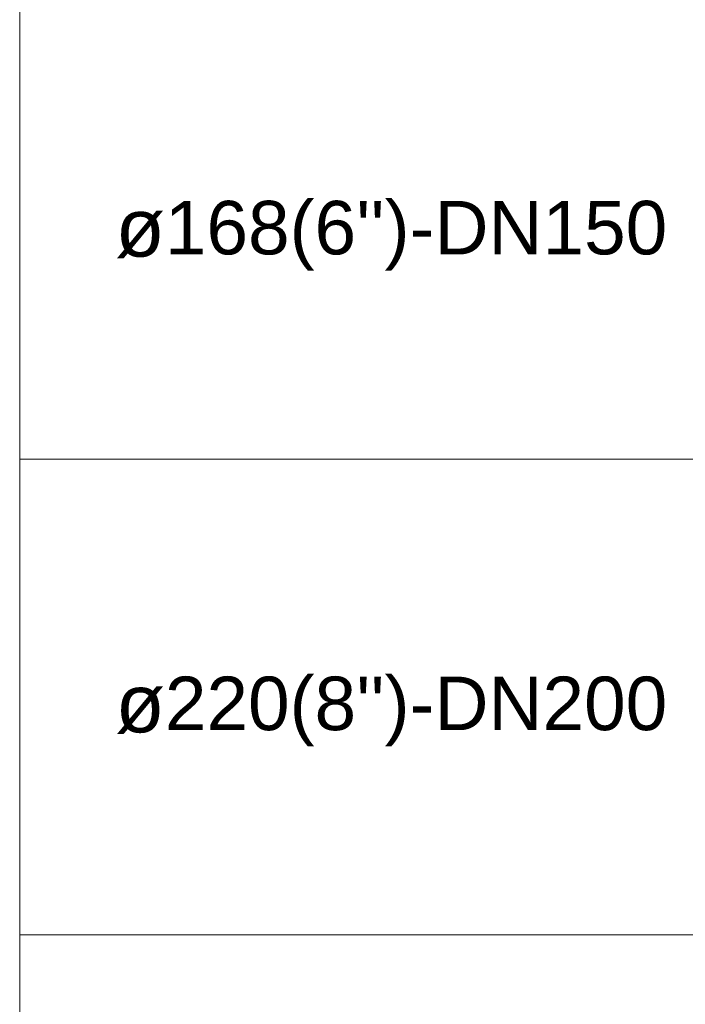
# Model space of a CAD drawing. Header units: millimetres. Extents: x 2339 to 23224, y 1509 to 18979.
# Tile 4 of 124: x 2339 to 3738, y 4063 to 6133. Entities that reach past the tile are written whole.
import ezdxf

# ---------------------------------------------------------------- set-up
doc = ezdxf.new("R2010")
doc.units = ezdxf.units.MM
doc.layers.get('0').update_dxf_attribs({"lineweight": 0})
doc.styles.add('Notes', font='arial.ttf', dxfattribs={"height": 3})

msp = doc.modelspace()

# ---------------------------------------------------------------- linework, layer by layer
for p, q in [((2339.1, 1508.9), (2339.1, 16868.4)), ((2339.1, 5208.9), (19193.1, 5208.9)), ((2339.1, 4208.9), (19193.1, 4208.9))]:
    msp.add_line(p, q)

# ---------------------------------------------------------------- texts
at = {"char_height": 112.5, "width": 2693.132, "attachment_point": 1, "style": 'Notes'}
for s, insert in [("\\pxql;{\\H1.08333x;ø\\A1;\\H0.92308x;168(6'')-DN150}", (2540.1, 5756.5)), ("\\pxql;{\\H1.08333x;ø\\A1;\\H0.92308x;220(8'')-DN200}", (2540.1, 4756.5))]:
    msp.add_mtext(s, dxfattribs=dict(at, insert=insert))

doc.saveas('drawing.dxf')
